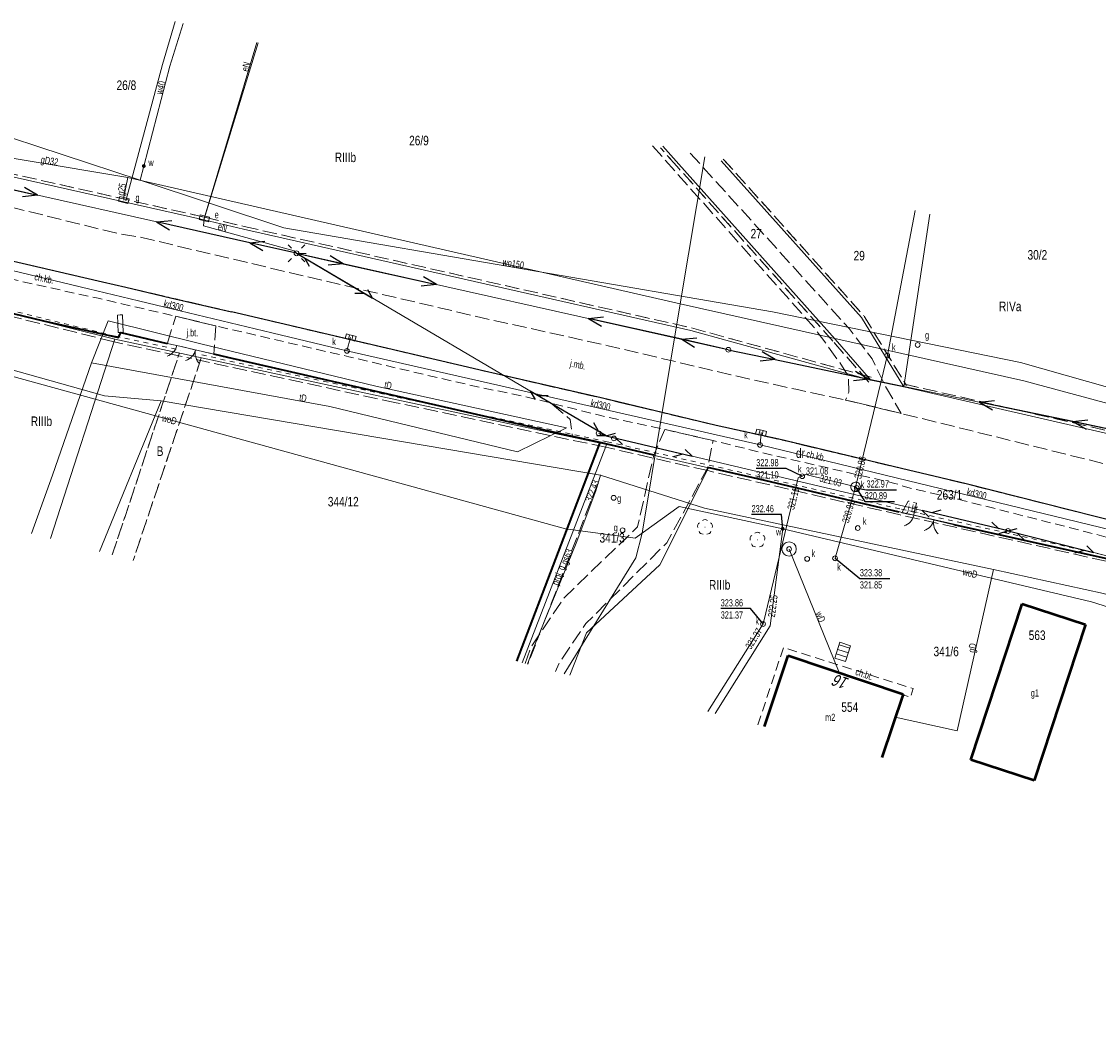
# Model space of a CAD drawing. Header units: metres. Extents: x 7428509 to 7430603, y 5527625 to 5529161.
# Tile 4 of 26: x 7428698 to 7428811, y 5529022 to 5529129. Entities that reach past the tile are written whole.
import ezdxf
from ezdxf.enums import TextEntityAlignment as Align

# ---------------------------------------------------------------- set-up
doc = ezdxf.new("R2010")
doc.units = ezdxf.units.M
for name, pattern in [('0.5_0.5', [1, 0.5, -0.5]), ('1.0_0.5', [1.5, 1, -0.5]), ('1.5_0.5', [2, 1.5, -0.5]), ('219-500', [0]), ('egkk-500', [2, 1.5, -0.5]), ('egug-500', [1, 0.5, -0.5]), ('otob_500', [0]), ('otof_500', [0]), ('suep_nn_500', [0]), ('supp_500', [1, 0.5, -0.5]), ('sutp_500', [0])]:
    doc.linetypes.add(name, pattern=pattern)
doc.layers.get('0').update_dxf_attribs({"color": 2, "lineweight": 5})
doc.styles.get("Standard").update_dxf_attribs({"font": 'Working1250', "width": 0.75})
doc.linetypes.add('902-500', pattern='A,3.75,0,[1,ksztalty.shx,S=0.5,R=0,X=0,Y=0],3.75', length=7.5)
doc.linetypes.add('otdn_500_short', pattern='A,2.5,0,[21,ksztalty.shx,S=0.5,R=0,X=-1,Y=0],0.5', length=3)

# ---------------------------------------------------------------- blocks, each defined once
blk = doc.blocks.new('US20')
at = {"color": 0, "linetype": 'Continuous', "lineweight": 13}
for p, q in [((-0.5, -0.25), (-0.5, 0.25)), ((-0.5, 0.25), (0.5, 0.25)), ((0.5, -0.25), (0.5, 0.25)), ((-0.5, -0.25), (0.5, -0.25))]:
    blk.add_line(p, q, dxfattribs=at)
blk = doc.blocks.new('US25')
at = {"linetype": 'Continuous', "lineweight": 0}
h = blk.add_hatch(color=0, dxfattribs=at)
edge = h.paths.add_edge_path()
edge.add_arc((0, 0), 0.2, 0, 360)
blk = doc.blocks.new('US18')
at = {"color": 0, "linetype": 'Continuous', "lineweight": 13}
for p, q in [((-0.5, -0.25), (-0.5, 0.25)), ((-0.5, 0.25), (0.5, 0.25)), ((0.5, -0.25), (0.5, 0.25)), ((-0.5, -0.25), (0.5, -0.25))]:
    blk.add_line(p, q, dxfattribs=at)
blk = doc.blocks.new('SM01')
at = {"color": 0, "linetype": 'Continuous', "lineweight": 13}
for p, q in [((-0.53, 0.531), (-0.883, 0.884)), ((0.531, 0.531), (0.884, 0.884)), ((-0.53, -0.53), (-0.883, -0.883)), ((0.531, -0.53), (0.884, -0.883))]:
    blk.add_line(p, q, dxfattribs=at)
blk.add_circle((0, 0), 0.25, dxfattribs=at)
blk = doc.blocks.new('US22')
at = {"color": 0, "linetype": 'Continuous', "lineweight": 13}
blk.add_circle((0, 0), 0.25, dxfattribs=at)
blk = doc.blocks.new('US05')
at = {"color": 0, "linetype": 'Continuous', "lineweight": 13}
for p, q in [((-0.525, -0.25), (-0.525, 0.25)), ((-0.525, 0.25), (-0.175, 0.25)), ((-0.175, -0.25), (-0.175, 0.25)), ((-0.175, 0.25), (0.175, 0.25)), ((0.175, -0.25), (0.175, 0.25)), ((0.175, 0.25), (0.525, 0.25)), ((0.525, -0.25), (0.525, 0.25)), ((-0.525, -0.25), (-0.175, -0.25)), ((-0.175, -0.25), (0.175, -0.25)), ((0.175, -0.25), (0.525, -0.25))]:
    blk.add_line(p, q, dxfattribs=at)
blk = doc.blocks.new('PW01')
at = {"linetype": 'Continuous', "lineweight": 13}
h = blk.add_hatch(color=0, dxfattribs=at)
edge = h.paths.add_edge_path()
edge.add_arc((0, 0), 0.045, 0, 360)
blk = doc.blocks.new('OP021')
at = {"linetype": 'Continuous', "lineweight": 13}
h = blk.add_hatch(color=0, dxfattribs=at)
edge = h.paths.add_edge_path()
edge.add_arc((0, 0), 0.05, 0, 360)
at = {"color": 0, "linetype": 'Continuous', "lineweight": 13}
for centre, start, end in [((-0.38, 0.124), 121.308, 202.548), ((0, 0.4), 49.272, 130.728), ((0.38, 0.124), 337.452, 58.692), ((-0.235, -0.324), 193.221, 274.871), ((0.235, -0.324), 265.129, 346.779)]:
    blk.add_arc(centre, 0.4, start, end, dxfattribs=at)
blk = doc.blocks.new('US15')
at = {"color": 0, "linetype": 'Continuous', "lineweight": 13}
blk.add_circle((0, 0), 0.25, dxfattribs=at)
blk = doc.blocks.new('US13')
at = {"color": 0, "linetype": 'Continuous', "lineweight": 13}
for radius in [0.75, 0.25]:
    blk.add_circle((0, 0), radius, dxfattribs=at)
blk = doc.blocks.new('SUEP1')
at = {"color": 0, "linetype": 'Continuous'}
for p, q in [((0, 0), (5, 0)), ((5, 0), (3.5, 0.5)), ((5, 0), (3.5, -0.5)), ((5, 0), (15, 0)), ((15, 0), (13.5, 0.5)), ((15, 0), (13.5, -0.5))]:
    blk.add_line(p, q, dxfattribs=at)
blk = doc.blocks.new('SM05')
at = {"color": 0, "linetype": 'Continuous', "lineweight": 13}
blk.add_circle((0, 0), 0.25, dxfattribs=at)
blk = doc.blocks.new('SUTP')
at = {"color": 0, "linetype": 'Continuous'}
for p, q in [((0, 0), (0.866, 0.5)), ((0, 0), (9.232, 0)), ((1.866, -0.5), (1, 0)), ((7.366, -0.5), (8.232, 0)), ((9.232, 0), (8.366, 0.5))]:
    blk.add_line(p, q, dxfattribs=at)
blk = doc.blocks.new('OK02')
at = {"color": 0, "linetype": 'Continuous', "lineweight": 0}
for centre, start, end in [((-1.5, 0), 0, 60), ((1.5, 0), 120, 180)]:
    blk.add_arc(centre, 1.5, start, end, dxfattribs=at)
blk = doc.blocks.new('OK04')
at = {"color": 0, "linetype": 'Continuous', "lineweight": 0}
blk.add_arc((1.5, 0.001), 1.5, 120, 180, dxfattribs=at)

msp = doc.modelspace()

# ---------------------------------------------------------------- linework, layer by layer
at = {"layer": '217-Granica konturu po granicy działki', "color": 3, "linetype": '1.5_0.5', "lineweight": 18}
for p, q in [((7428766.9262, 5529113.7002), (7428765.2252, 5529115.6062)), ((7428765.2252, 5529115.6062), (7428765.2252, 5529115.6062)), ((7428765.2252, 5529115.6062), (7428765.2252, 5529115.6062)), ((7428690.636, 5529114.4125), (7428717.486, 5529108.3525)), ((7428771.7825, 5529114.4454), (7428771.7825, 5529114.4454)), ((7428771.7825, 5529114.4454), (7428771.7825, 5529114.4454)), ((7428771.7825, 5529114.4454), (7428786.4935, 5529098.0404)), ((7428783.2662, 5529095.3705), (7428766.9262, 5529113.7005)), ((7428766.9262, 5529113.7005), (7428766.9262, 5529113.7005)), ((7428766.9262, 5529113.7005), (7428766.9262, 5529113.7005)), ((7428766.9262, 5529113.7002), (7428766.9262, 5529113.7002)), ((7428766.9262, 5529113.7002), (7428766.9262, 5529113.7002)), ((7428717.486, 5529108.3525), (7428717.486, 5529108.3525)), ((7428717.486, 5529108.3525), (7428717.486, 5529108.3525)), ((7428717.4881, 5529108.3522), (7428717.4881, 5529108.3522)), ((7428717.4881, 5529108.3522), (7428717.4881, 5529108.3522)), ((7428717.4881, 5529108.3522), (7428721.6481, 5529107.3822)), ((7428721.6463, 5529107.3825), (7428721.6463, 5529107.3825)), ((7428721.6463, 5529107.3825), (7428721.6463, 5529107.3825)), ((7428721.6463, 5529107.3825), (7428768.4563, 5529096.7625)), ((7428721.6481, 5529107.3822), (7428721.6481, 5529107.3822)), ((7428721.6481, 5529107.3822), (7428721.6481, 5529107.3822)), ((7428708.028, 5529095.2987), (7428691.018, 5529099.5087)), ((7428786.4935, 5529098.0404), (7428786.4935, 5529098.0404)), ((7428786.4935, 5529098.0404), (7428786.4935, 5529098.0404)), ((7428786.5262, 5529097.996), (7428786.5262, 5529097.996)), ((7428786.5262, 5529097.996), (7428786.5262, 5529097.996)), ((7428786.5262, 5529097.996), (7428790.9562, 5529090.726)), ((7428768.4563, 5529096.7625), (7428768.4563, 5529096.7625)), ((7428768.4563, 5529096.7625), (7428768.4563, 5529096.7625)), ((7428768.4695, 5529096.7592), (7428768.4695, 5529096.7592)), ((7428768.4695, 5529096.7592), (7428768.4695, 5529096.7592)), ((7428768.4695, 5529096.7592), (7428787.3295, 5529091.5692)), ((7428708.028, 5529095.2987), (7428708.028, 5529095.2987)), ((7428708.028, 5529095.2987), (7428708.028, 5529095.2987)), ((7428714.8067, 5529093.8366), (7428708.0367, 5529095.2966)), ((7428708.0367, 5529095.2966), (7428708.0367, 5529095.2966)), ((7428708.0367, 5529095.2966), (7428708.0367, 5529095.2966)), ((7428787.0244, 5529091.0823), (7428783.2644, 5529095.3723)), ((7428783.2644, 5529095.3723), (7428783.2644, 5529095.3723)), ((7428783.2644, 5529095.3723), (7428783.2644, 5529095.3723)), ((7428783.2662, 5529095.3705), (7428783.2662, 5529095.3705)), ((7428783.2662, 5529095.3705), (7428783.2662, 5529095.3705)), ((7428714.8067, 5529093.8366), (7428714.8067, 5529093.8366)), ((7428714.8067, 5529093.8366), (7428714.8067, 5529093.8366)), ((7428737.5467, 5529088.9169), (7428717.0967, 5529093.3369)), ((7428717.0967, 5529093.3369), (7428717.0967, 5529093.3369)), ((7428717.0967, 5529093.3369), (7428717.0967, 5529093.3369)), ((7428787.0244, 5529091.0823), (7428787.0244, 5529091.0823)), ((7428787.0244, 5529091.0823), (7428787.0244, 5529091.0823)), ((7428787.3295, 5529091.5692), (7428787.3295, 5529091.5692)), ((7428787.3295, 5529091.5692), (7428787.3295, 5529091.5692)), ((7428790.7669, 5529090.8625), (7428790.7669, 5529090.8625)), ((7428790.7669, 5529090.8625), (7428790.7669, 5529090.8625)), ((7428790.7669, 5529090.8625), (7428813.9969, 5529085.5425)), ((7428790.9562, 5529090.726), (7428790.9562, 5529090.726)), ((7428790.9562, 5529090.726), (7428790.9562, 5529090.726)), ((7428737.5467, 5529088.9169), (7428737.5467, 5529088.9169)), ((7428737.5467, 5529088.9169), (7428737.5467, 5529088.9169)), ((7428759.5076, 5529084.2566), (7428737.5476, 5529088.9166)), ((7428737.5476, 5529088.9166), (7428737.5476, 5529088.9166)), ((7428737.5476, 5529088.9166), (7428737.5476, 5529088.9166)), ((7428770.1728, 5529081.8075), (7428759.5028, 5529084.2575)), ((7428759.5028, 5529084.2575), (7428759.5028, 5529084.2575)), ((7428759.5028, 5529084.2575), (7428759.5028, 5529084.2575)), ((7428759.5076, 5529084.2566), (7428759.5076, 5529084.2566)), ((7428759.5076, 5529084.2566), (7428759.5076, 5529084.2566)), ((7428790.3028, 5529077.1775), (7428770.1728, 5529081.8075)), ((7428770.1728, 5529081.8075), (7428770.1728, 5529081.8075)), ((7428770.1728, 5529081.8075), (7428770.1728, 5529081.8075)), ((7428770.1728, 5529081.8075), (7428770.1728, 5529081.8075)), ((7428770.1728, 5529081.8075), (7428770.1728, 5529081.8075)), ((7428790.3028, 5529077.1775), (7428790.3028, 5529077.1775)), ((7428790.3028, 5529077.1775), (7428790.3028, 5529077.1775)), ((7428827.464, 5529068.8072), (7428790.304, 5529077.1772)), ((7428790.304, 5529077.1772), (7428790.304, 5529077.1772)), ((7428790.304, 5529077.1772), (7428790.304, 5529077.1772))]:
    msp.add_line(p, q, dxfattribs=at)
at = {"layer": '217-kontur klasyfikacyjny', "color": 92, "linetype": 'egkk-500', "lineweight": 18, "flags": 128}
for points in [[(7428707.839, 5529072.992), (7428714.87, 5529094.13)], [(7428717.16, 5529093.63), (7428710.028, 5529072.415)]]:
    msp.add_lwpolyline(points, dxfattribs=at)
at = {"layer": '218-Granica użytku po granicy działki', "color": 3, "linetype": '0.5_0.5', "lineweight": 18}
for p, q in [((7428766.9262, 5529113.7002), (7428765.2252, 5529115.6062)), ((7428765.2252, 5529115.6062), (7428765.2252, 5529115.6062)), ((7428765.2252, 5529115.6062), (7428765.2252, 5529115.6062)), ((7428690.636, 5529114.4125), (7428717.486, 5529108.3525)), ((7428771.7825, 5529114.4454), (7428771.7825, 5529114.4454)), ((7428771.7825, 5529114.4454), (7428771.7825, 5529114.4454)), ((7428771.7825, 5529114.4454), (7428786.4935, 5529098.0404)), ((7428783.2662, 5529095.3705), (7428766.9262, 5529113.7005)), ((7428766.9262, 5529113.7005), (7428766.9262, 5529113.7005)), ((7428766.9262, 5529113.7005), (7428766.9262, 5529113.7005)), ((7428766.9262, 5529113.7002), (7428766.9262, 5529113.7002)), ((7428766.9262, 5529113.7002), (7428766.9262, 5529113.7002)), ((7428717.486, 5529108.3525), (7428717.486, 5529108.3525)), ((7428717.486, 5529108.3525), (7428717.486, 5529108.3525)), ((7428717.4881, 5529108.3522), (7428717.4881, 5529108.3522)), ((7428717.4881, 5529108.3522), (7428717.4881, 5529108.3522)), ((7428717.4881, 5529108.3522), (7428721.6481, 5529107.3822)), ((7428721.6463, 5529107.3825), (7428721.6463, 5529107.3825)), ((7428721.6463, 5529107.3825), (7428721.6463, 5529107.3825)), ((7428721.6463, 5529107.3825), (7428768.4563, 5529096.7625)), ((7428721.6481, 5529107.3822), (7428721.6481, 5529107.3822)), ((7428721.6481, 5529107.3822), (7428721.6481, 5529107.3822)), ((7428691.162, 5529100.0913), (7428708.172, 5529095.8813)), ((7428786.4935, 5529098.0404), (7428786.4935, 5529098.0404)), ((7428786.4935, 5529098.0404), (7428786.4935, 5529098.0404)), ((7428786.5262, 5529097.996), (7428786.5262, 5529097.996)), ((7428786.5262, 5529097.996), (7428786.5262, 5529097.996)), ((7428786.5262, 5529097.996), (7428790.9562, 5529090.726)), ((7428768.4563, 5529096.7625), (7428768.4563, 5529096.7625)), ((7428768.4563, 5529096.7625), (7428768.4563, 5529096.7625)), ((7428768.4695, 5529096.7592), (7428768.4695, 5529096.7592)), ((7428768.4695, 5529096.7592), (7428768.4695, 5529096.7592)), ((7428768.4695, 5529096.7592), (7428787.3295, 5529091.5692)), ((7428708.1633, 5529095.8834), (7428708.1633, 5529095.8834)), ((7428708.1633, 5529095.8834), (7428708.1633, 5529095.8834)), ((7428708.1633, 5529095.8834), (7428714.9333, 5529094.4234)), ((7428708.172, 5529095.8813), (7428708.172, 5529095.8813)), ((7428708.172, 5529095.8813), (7428708.172, 5529095.8813)), ((7428787.0244, 5529091.0823), (7428783.2644, 5529095.3723)), ((7428783.2644, 5529095.3723), (7428783.2644, 5529095.3723)), ((7428783.2644, 5529095.3723), (7428783.2644, 5529095.3723)), ((7428783.2662, 5529095.3705), (7428783.2662, 5529095.3705)), ((7428783.2662, 5529095.3705), (7428783.2662, 5529095.3705)), ((7428714.9333, 5529094.4234), (7428714.9333, 5529094.4234)), ((7428714.9333, 5529094.4234), (7428714.9333, 5529094.4234)), ((7428717.0961, 5529093.3369), (7428714.8061, 5529093.8369)), ((7428714.8061, 5529093.8369), (7428714.8061, 5529093.8369)), ((7428714.8061, 5529093.8369), (7428714.8061, 5529093.8369)), ((7428717.0961, 5529093.3369), (7428717.0961, 5529093.3369)), ((7428717.0961, 5529093.3369), (7428717.0961, 5529093.3369)), ((7428717.2233, 5529093.9231), (7428717.2233, 5529093.9231)), ((7428717.2233, 5529093.9231), (7428717.2233, 5529093.9231)), ((7428717.2233, 5529093.9231), (7428737.6733, 5529089.5031)), ((7428787.0244, 5529091.0823), (7428787.0244, 5529091.0823)), ((7428787.0244, 5529091.0823), (7428787.0244, 5529091.0823)), ((7428787.3295, 5529091.5692), (7428787.3295, 5529091.5692)), ((7428787.3295, 5529091.5692), (7428787.3295, 5529091.5692)), ((7428790.7669, 5529090.8625), (7428790.7669, 5529090.8625)), ((7428790.7669, 5529090.8625), (7428790.7669, 5529090.8625)), ((7428790.7669, 5529090.8625), (7428813.9969, 5529085.5425)), ((7428790.9562, 5529090.726), (7428790.9562, 5529090.726)), ((7428790.9562, 5529090.726), (7428790.9562, 5529090.726)), ((7428737.6724, 5529089.5034), (7428737.6724, 5529089.5034)), ((7428737.6724, 5529089.5034), (7428737.6724, 5529089.5034)), ((7428737.6724, 5529089.5034), (7428759.6324, 5529084.8434)), ((7428737.6733, 5529089.5031), (7428737.6733, 5529089.5031)), ((7428737.6733, 5529089.5031), (7428737.6733, 5529089.5031)), ((7428759.6324, 5529084.8434), (7428759.6324, 5529084.8434)), ((7428759.6324, 5529084.8434), (7428759.6324, 5529084.8434)), ((7428759.6372, 5529084.8425), (7428759.6372, 5529084.8425)), ((7428759.6372, 5529084.8425), (7428759.6372, 5529084.8425)), ((7428759.6372, 5529084.8425), (7428770.3072, 5529082.3925)), ((7428770.3072, 5529082.3925), (7428770.3072, 5529082.3925)), ((7428770.3072, 5529082.3925), (7428770.3072, 5529082.3925)), ((7428770.3072, 5529082.3925), (7428770.3072, 5529082.3925)), ((7428770.3072, 5529082.3925), (7428770.3072, 5529082.3925)), ((7428770.3072, 5529082.3925), (7428790.4372, 5529077.7625)), ((7428790.436, 5529077.7628), (7428790.436, 5529077.7628)), ((7428790.436, 5529077.7628), (7428790.436, 5529077.7628)), ((7428790.436, 5529077.7628), (7428827.596, 5529069.3928)), ((7428790.4372, 5529077.7625), (7428790.4372, 5529077.7625)), ((7428790.4372, 5529077.7625), (7428790.4372, 5529077.7625))]:
    msp.add_line(p, q, dxfattribs=at)
at = {"layer": '218-kontur użytku gruntowego', "color": 3, "linetype": 'egug-500', "lineweight": 18, "flags": 128}
for points in [[(7428714.87, 5529094.13), (7428707.839, 5529072.992)], [(7428710.028, 5529072.415), (7428717.16, 5529093.63)]]:
    msp.add_lwpolyline(points, dxfattribs=at)
at = {"layer": '219-działka ewidencyjna', "color": 7, "linetype": '219-500', "lineweight": 18, "flags": 128}
for points in [[(7428717.42, 5529108.06), (7428723.118, 5529126.622)], [(7428767.15, 5529113.9), (7428765.449, 5529115.806)], [(7428690.57, 5529114.12), (7428717.42, 5529108.06)], [(7428783.49, 5529095.57), (7428767.15, 5529113.9)], [(7428771.559, 5529114.245), (7428786.27, 5529097.84)], [(7428717.42, 5529108.06), (7428721.58, 5529107.09)], [(7428793.396, 5529108.666), (7428790.7, 5529090.57)], [(7428721.58, 5529107.09), (7428768.39, 5529096.47)], [(7428708.1, 5529095.59), (7428679.25, 5529102.73)], [(7428786.27, 5529097.84), (7428790.7, 5529090.57)], [(7428787.25, 5529091.28), (7428768.39, 5529096.47)], [(7428708.1, 5529095.59), (7428701.38, 5529074.693)], [(7428737.61, 5529089.21), (7428708.1, 5529095.59)], [(7428787.25, 5529091.28), (7428783.49, 5529095.57)], [(7428787.25, 5529091.28), (7428790.7, 5529090.57)], [(7428813.93, 5529085.25), (7428790.7, 5529090.57)], [(7428737.61, 5529089.21), (7428759.57, 5529084.55)], [(7428750.756, 5529061.69), (7428759.51, 5529084.34)], [(7428759.51, 5529084.34), (7428759.57, 5529084.55)], [(7428759.57, 5529084.55), (7428770.24, 5529082.1)], [(7428765.14, 5529071.96), (7428770.24, 5529082.1)], [(7428770.24, 5529082.1), (7428790.37, 5529077.47)], [(7428790.37, 5529077.47), (7428827.53, 5529069.1)], [(7428757.48, 5529064.84), (7428765.14, 5529071.96)], [(7428755.727, 5529060.38), (7428757.48, 5529064.84)]]:
    msp.add_lwpolyline(points, dxfattribs=at)
at = {"layer": '312-budynek ewidencyjny', "color": 7, "linetype": 'CONTINUOUS', "lineweight": 50, "flags": 128}
for points in [[(7428797.71, 5529051.53), (7428803.06, 5529067.85)], [(7428803.06, 5529067.85), (7428809.69, 5529065.68)], [(7428809.69, 5529065.68), (7428804.34, 5529049.36)], [(7428776.09, 5529055.018), (7428778.59, 5529062.45)], [(7428778.59, 5529062.45), (7428790.61, 5529058.41)], [(7428790.61, 5529058.41), (7428788.376, 5529051.782)], [(7428804.34, 5529049.36), (7428797.71, 5529051.53)]]:
    msp.add_lwpolyline(points, dxfattribs=at)
at = {"layer": 'brama', "color": 7, "linetype": 'otob_500', "lineweight": 18, "flags": 128}
for points in [[(7428718.48, 5529094.01), (7428714.6, 5529094.9)], [(7428795.96, 5529076.14), (7428791.73, 5529077.13)]]:
    msp.add_lwpolyline(points, dxfattribs=at)
at = {"layer": 'chodnik', "color": 7, "linetype": '1.0_0.5', "lineweight": 18, "flags": 128}
msp.add_lwpolyline([(7428832.17, 5529069.5), (7428830.59, 5529069.94), (7428821.11, 5529072.45), (7428819.13, 5529072.96), (7428809.27, 5529075.53), (7428796.88, 5529078.69), (7428790.85, 5529080.1), (7428789.76, 5529080.48), (7428777.11, 5529083.39), (7428770.73, 5529084.95), (7428765.67, 5529086.13), (7428759.61, 5529087.42), (7428750.68, 5529089.65), (7428746.52, 5529090.49), (7428743.67, 5529091.13), (7428732.59, 5529093.74), (7428718.67, 5529096.97), (7428714.48, 5529097.98), (7428708.85, 5529099.28), (7428706.37, 5529099.86), (7428705.54, 5529100.03), (7428693.8, 5529102.64), (7428691.7, 5529103.28), (7428691.41, 5529103.36), (7428693.42, 5529104.68), (7428713.95, 5529099.92), (7428720.32, 5529098.44), (7428746.8, 5529092.23), (7428759, 5529089.42), (7428771.06, 5529086.54), (7428777.6, 5529085.09), (7428791.19, 5529081.86), (7428797.22, 5529080.42), (7428821.73, 5529074.23), (7428832.02, 5529071.41)], close=True, dxfattribs=at)
msp.add_lwpolyline([(7428775.41, 5529055.197), (7428778.1, 5529063.29), (7428791.68, 5529058.98), (7428791.4, 5529058.06), (7428790.59, 5529058.34), (7428790.61, 5529058.41), (7428778.59, 5529062.45), (7428776.09, 5529055.018)], dxfattribs=at)
at = {"layer": 'furtka', "color": 7, "linetype": 'otof_500', "lineweight": 18, "flags": 128}
for points in [[(7428714.6, 5529094.9), (7428713.6, 5529095.14)], [(7428791.73, 5529077.13), (7428790.48, 5529077.4)]]:
    msp.add_lwpolyline(points, dxfattribs=at)
at = {"layer": 'jezdnia', "color": 7, "linetype": '1.5_0.5', "lineweight": 18, "flags": 128}
for points in [[(7429015.63, 5529029.45), (7429001, 5529026.47), (7428985.13, 5529029.83), (7428979.26, 5529031.13), (7428975.85, 5529032.01), (7428968.13, 5529033.91), (7428954.64, 5529037.37), (7428950.03, 5529038.62), (7428944.36, 5529040.12), (7428942.32, 5529040.67), (7428936.66, 5529042.21), (7428921.9, 5529046.09), (7428921.02, 5529046.33), (7428916.2, 5529047.65), (7428914.63, 5529048.13), (7428898.27, 5529052.69), (7428875.47, 5529059.17), (7428867.72, 5529061.37), (7428860.33, 5529063.43), (7428851.8, 5529065.86), (7428847.4, 5529067.1), (7428837.78, 5529069.77), (7428832.02, 5529071.41), (7428821.73, 5529074.23), (7428797.22, 5529080.42), (7428791.19, 5529081.86), (7428777.6, 5529085.09), (7428771.06, 5529086.54), (7428759, 5529089.42), (7428746.8, 5529092.23), (7428720.32, 5529098.44), (7428713.95, 5529099.92), (7428693.42, 5529104.68), (7428675.82, 5529108.68), (7428669.97, 5529110), (7428668.39, 5529110.33), (7428661.26, 5529111.82), (7428648.49, 5529114.43), (7428641.28, 5529115.77), (7428638.83, 5529116.19), (7428631.82, 5529117.34), (7428631.02, 5529117.52), (7428622.56, 5529118.69), (7428610.18, 5529120.34), (7428602.82, 5529121.31), (7428595.06, 5529122.29), (7428593.52, 5529122.49), (7428594.44, 5529128.03), (7428600.44, 5529127.28), (7428602.74, 5529126.94), (7428604.35, 5529126.69), (7428609.72, 5529125.92), (7428623.38, 5529124.18), (7428632.81, 5529122.78), (7428642.31, 5529121.18), (7428649.09, 5529119.81), (7428662.01, 5529117.4), (7428671.4, 5529115.31), (7428673.03, 5529114.97), (7428675.99, 5529114.33), (7428681.79, 5529113), (7428687.81, 5529111.65), (7428692.28, 5529110.63), (7428708.59, 5529106.6), (7428710.92, 5529106.22), (7428733.77, 5529100.81), (7428747.51, 5529097.6), (7428759.76, 5529094.89), (7428772.57, 5529091.85), (7428779.38, 5529090.33), (7428784.59, 5529089.2), (7428790.41, 5529087.8), (7428797.7, 5529086), (7428815.49, 5529081.58), (7428820.49, 5529080.14), (7428821.43, 5529079.81), (7428821.75, 5529079.94), (7428835.09, 5529076.32), (7428840.65, 5529074.81), (7428848.45, 5529072.58), (7428849.67, 5529072.26), (7428854.01, 5529071.08), (7428858.27, 5529069.82), (7428861.94, 5529068.73), (7428869.5, 5529066.58), (7428881.5, 5529063.23), (7428893.64, 5529059.8), (7428899.4, 5529058.13), (7428905.64, 5529056.41), (7428913.55, 5529054.17), (7428922.32, 5529051.87), (7428925.06, 5529051.09), (7428926.35, 5529050.74), (7428936.07, 5529048.03), (7428941.47, 5529046.47), (7428945.91, 5529045.28), (7428956.38, 5529042.62), (7428964.97, 5529040.42), (7428969.89, 5529039.16), (7428977.32, 5529037.55), (7428984.24, 5529035.82), (7429002.22, 5529031.88), (7429011.21, 5529030.26)], [(7428718.67, 5529096.97), (7428718.48, 5529094.01), (7428714.6, 5529094.9), (7428713.6, 5529095.14), (7428714.48, 5529097.98)], [(7428790.48, 5529077.4), (7428791.13, 5529078.63), (7428792, 5529078.4), (7428791.73, 5529077.13)]]:
    msp.add_lwpolyline(points, close=True, dxfattribs=at)
for points in [[(7428768.321, 5529115.072), (7428784.96, 5529096.69), (7428787.37, 5529093.51), (7428788.86, 5529090.45), (7428790.41, 5529087.8), (7428784.59, 5529089.2), (7428784.93, 5529090.03), (7428784.9, 5529091.68), (7428783.88, 5529093.27), (7428781.36, 5529096.74), (7428764.09, 5529116.153)], [(7428714.48, 5529097.98), (7428718.67, 5529096.97)], [(7428753.87, 5529088.76), (7428755.75, 5529087.18), (7428756.01, 5529085.38)], [(7428751.063, 5529061.609), (7428751.66, 5529063.32), (7428755.13, 5529068.49), (7428762.82, 5529075.92), (7428764.51, 5529083.42), (7428765.67, 5529086.13)], [(7428765.67, 5529086.13), (7428770.73, 5529084.95), (7428770.17, 5529082.13), (7428765.89, 5529074.26), (7428757.4, 5529065.79), (7428754.57, 5529061.59), (7428754.245, 5529060.771)]]:
    msp.add_lwpolyline(points, dxfattribs=at)
at = {"layer": 'komora podziemna', "color": 34, "linetype": 'CONTINUOUS', "lineweight": 18, "flags": 128}
msp.add_lwpolyline([(7428785.24, 5529079.81), (7428785.19, 5529079.9), (7428785.15, 5529080), (7428785.14, 5529080.1), (7428785.15, 5529080.21), (7428785.18, 5529080.31), (7428785.23, 5529080.4), (7428785.3, 5529080.48), (7428785.39, 5529080.54), (7428785.48, 5529080.58), (7428785.58, 5529080.61), (7428785.69, 5529080.61), (7428785.79, 5529080.59), (7428785.88, 5529080.55), (7428785.97, 5529080.49), (7428786.04, 5529080.41), (7428786.09, 5529080.32), (7428786.13, 5529080.22), (7428786.14, 5529080.12), (7428786.13, 5529080.01), (7428786.1, 5529079.91), (7428786.05, 5529079.82), (7428785.98, 5529079.74), (7428785.89, 5529079.68), (7428785.8, 5529079.64), (7428785.7, 5529079.61), (7428785.59, 5529079.61), (7428785.49, 5529079.63), (7428785.4, 5529079.67), (7428785.31, 5529079.73)], close=True, dxfattribs=at)
at = {"layer": 'krawężnik', "color": 7, "linetype": 'CONTINUOUS', "lineweight": 25, "flags": 128}
for points in [[(7428631.82, 5529117.34), (7428638.83, 5529116.19), (7428641.28, 5529115.77), (7428648.49, 5529114.43), (7428661.26, 5529111.82), (7428668.39, 5529110.33), (7428669.97, 5529110), (7428675.82, 5529108.68), (7428693.42, 5529104.68), (7428706.83, 5529101.58), (7428709.25, 5529101.01), (7428713.95, 5529099.92), (7428720.32, 5529098.44)], [(7428791.19, 5529081.86), (7428777.6, 5529085.09), (7428771.06, 5529086.54), (7428759, 5529089.42), (7428746.8, 5529092.23), (7428720.32, 5529098.44)], [(7428832.02, 5529071.41), (7428821.73, 5529074.23), (7428797.22, 5529080.42), (7428791.19, 5529081.86)]]:
    msp.add_lwpolyline(points, dxfattribs=at)
at = {"layer": 'ogrodzenie trwałe', "color": 7, "linetype": '902-500', "lineweight": 35, "flags": 128}
for points in [[(7428691.23, 5529099.76), (7428700.65, 5529097.5), (7428708.49, 5529095.75), (7428708.72, 5529096.27), (7428713.6, 5529095.14)], [(7428764.51, 5529083.42), (7428758.92, 5529084.75), (7428756.01, 5529085.38), (7428719.94, 5529093.66), (7428718.48, 5529094.01)], [(7428750.172, 5529061.843), (7428758.92, 5529084.75)], [(7428790.19, 5529077.47), (7428776.13, 5529080.77), (7428770.17, 5529082.13)], [(7428818.134, 5529043.743), (7428824.45, 5529060.67), (7428827.38, 5529068.85), (7428824.41, 5529069.66), (7428818.7, 5529071.06), (7428795.96, 5529076.14)]]:
    msp.add_lwpolyline(points, dxfattribs=at)
at = {"layer": 'przewód elektroenergetyczny niskiego napięcia', "color": 1, "linetype": 'suep_nn_500', "lineweight": 18, "flags": 128}
for points in [[(7428727.12, 5529104.57), (7428685.38, 5529113.94)], [(7428772.32, 5529094.47), (7428727.12, 5529104.57)], [(7428813.29, 5529085.92), (7428772.32, 5529094.47)]]:
    msp.add_lwpolyline(points, dxfattribs=at)
at = {"layer": 'przewód elektroenergetyczny podziemny', "color": 1, "linetype": 'CONTINUOUS', "lineweight": 18, "flags": 128}
for points in [[(7428722.972, 5529126.659), (7428717.46, 5529108.23)], [(7428717.46, 5529108.23), (7428717.4, 5529107.44), (7428726.87, 5529104.83), (7428727.12, 5529104.57)]]:
    msp.add_lwpolyline(points, dxfattribs=at)
at = {"layer": 'przewód gazowy', "color": 52, "linetype": 'CONTINUOUS', "lineweight": 18, "flags": 128}
for points in [[(7428714.428, 5529128.842), (7428713.09, 5529124.34), (7428709.25, 5529110.08)], [(7428663.1, 5529123.38), (7428680.82, 5529117.72), (7428687.95, 5529116.1), (7428709.45, 5529112.5), (7428767.28, 5529099.27), (7428803.26, 5529091.2), (7428856.79, 5529076.75)], [(7428755.152, 5529060.532), (7428762.63, 5529072.68), (7428763.31, 5529075.25), (7428767.28, 5529099.27), (7428769.856, 5529114.68)], [(7428709.45, 5529112.5), (7428709.04, 5529110.5), (7428709.05, 5529110.14)], [(7428856.82, 5529050.41), (7428851.94, 5529054), (7428839.68, 5529059.32), (7428823.08, 5529065.52), (7428811.59, 5529068.96), (7428800.09, 5529071.47), (7428769.83, 5529077.88), (7428758.94, 5529081.35), (7428712.94, 5529089.13), (7428707.02, 5529089.65), (7428685.79, 5529095.61), (7428676.7, 5529097.87), (7428657.84, 5529101.45)], [(7428712.94, 5529089.13), (7428706.51, 5529073.342)], [(7428751.285, 5529061.55), (7428751.74, 5529062.8), (7428756.39, 5529074.21), (7428758.46, 5529079.71), (7428758.94, 5529081.35)], [(7428800.09, 5529071.47), (7428796.28, 5529054.55), (7428789.79, 5529055.98)]]:
    msp.add_lwpolyline(points, dxfattribs=at)
at = {"layer": 'przewód gazowy - ob. projektowany', "color": 52, "linetype": '1.5_0.5', "lineweight": 18, "flags": 128}
msp.add_lwpolyline([(7428758.61, 5529080.37), (7428751.332, 5529061.538)], dxfattribs=at)
at = {"layer": 'przewód kanalizacyjny', "color": 34, "linetype": 'CONTINUOUS', "lineweight": 18, "flags": 128}
for points in [[(7428617.93, 5529118.39), (7428657.29, 5529111.62), (7428696.62, 5529102.95), (7428732.4, 5529094.35), (7428775.64, 5529084.5), (7428818.37, 5529074.13), (7428846.73, 5529066.34), (7428891.82, 5529053.31), (7428933.55, 5529041.82), (7428977.84, 5529030.47), (7428999.53, 5529025.82), (7429019.83, 5529022.03)], [(7428791.884, 5529109.052), (7428789.01, 5529094.08), (7428785.76, 5529080.64), (7428785.64, 5529080.11), (7428785.48, 5529079.58), (7428783.49, 5529072.63)], [(7428732.4, 5529094.35), (7428732.79, 5529095.75)], [(7428775.64, 5529084.5), (7428775.75, 5529085.8)], [(7428785.64, 5529080.11), (7428785.12, 5529080.24), (7428780.44, 5529081.4), (7428780.06, 5529081.22), (7428779.64, 5529081.05), (7428776.02, 5529066.05), (7428775.95, 5529065.75), (7428775.78, 5529065.48), (7428770.164, 5529056.578)]]:
    msp.add_lwpolyline(points, dxfattribs=at)
at = {"layer": 'przewód telekomunikacyjny napowietrzny', "color": 30, "linetype": 'sutp_500', "lineweight": 18, "flags": 128}
for points in [[(7428759.55, 5529085.46), (7428727.12, 5529104.57)], [(7428727.12, 5529104.57), (7428759.55, 5529085.46)], [(7428801.6, 5529075.49), (7428759.55, 5529085.46)], [(7428844.59, 5529064.6), (7428801.6, 5529075.49)]]:
    msp.add_lwpolyline(points, dxfattribs=at)
at = {"layer": 'przewód telekomunikacyjny podziemny', "color": 30, "linetype": 'CONTINUOUS', "lineweight": 18, "flags": 128}
for points in [[(7428755.38, 5529086.29), (7428735.41, 5529090.66), (7428717.12, 5529095.1), (7428707.4, 5529097.5), (7428705.67, 5529093.1)], [(7428705.67, 5529093.1), (7428701.58, 5529081.32), (7428699.384, 5529075.219)], [(7428755.38, 5529086.29), (7428750.24, 5529083.78), (7428730.62, 5529088.53), (7428705.67, 5529093.1)]]:
    msp.add_lwpolyline(points, dxfattribs=at)
at = {"layer": 'przewód wodociągowy', "color": 5, "linetype": 'CONTINUOUS', "lineweight": 18, "flags": 128}
for points in [[(7428715.254, 5529128.631), (7428713.88, 5529124.16)], [(7428713.88, 5529124.16), (7428711.14, 5529113.71), (7428710.75, 5529112.22)], [(7428880.14, 5529073.39), (7428841.06, 5529083.64), (7428837.37, 5529084.6), (7428821.6, 5529087.83), (7428802.91, 5529093.15), (7428776.96, 5529098.43), (7428725.81, 5529107.25), (7428710.75, 5529112.22), (7428694.61, 5529117.54), (7428688.27, 5529112.98), (7428687.85, 5529112.79)], [(7428837.535, 5529038.349), (7428842.13, 5529051.25), (7428842.61, 5529055.82), (7428836.34, 5529059.88), (7428833.38, 5529060.8), (7428825.75, 5529063.22), (7428810.34, 5529068.07), (7428778.01, 5529075.72), (7428767.16, 5529078.06), (7428762.56, 5529074.73), (7428755.27, 5529075.72), (7428695.13, 5529092.31), (7428684.9, 5529095.94), (7428683.96, 5529096.04), (7428675.98, 5529097.91), (7428648.97, 5529101.94), (7428642.742, 5529088.828)], [(7428778.01, 5529075.72), (7428776.7, 5529065.56), (7428770.927, 5529056.377)], [(7428783.93, 5529060.66), (7428778.68, 5529073.6)]]:
    msp.add_lwpolyline(points, dxfattribs=at)
at = {"layer": 'rzędna-Atr2', "color": 7, "flags": 128}
for points in [[(7428780.06, 5529081.22), (7428778.36, 5529082.04), (7428775.246, 5529082.04)], [(7428785.64, 5529080.11), (7428786.6, 5529078.58), (7428789.709, 5529078.58)], [(7428785.76, 5529079.99), (7428786.79, 5529079.81), (7428789.91, 5529079.81)], [(7428778.01, 5529075.72), (7428777.9, 5529077.22), (7428774.754, 5529077.22)], [(7428783.49, 5529072.63), (7428786.09, 5529070.51), (7428789.236, 5529070.51)], [(7428775.95, 5529065.75), (7428774.64, 5529067.36), (7428771.526, 5529067.36)]]:
    msp.add_lwpolyline(points, dxfattribs=at)
at = {"layer": 'schody w ciągu komunikacyjnym', "color": 7, "linetype": 'CONTINUOUS', "lineweight": 18, "flags": 128}
msp.add_lwpolyline([(7428784.6, 5529061.83), (7428783.48, 5529062.18), (7428784, 5529063.83), (7428785.11, 5529063.46)], close=True, dxfattribs=at)
for points in [[(7428783.618, 5529062.617), (7428784.737, 5529062.267)], [(7428783.768, 5529063.094), (7428784.886, 5529062.744)], [(7428783.918, 5529063.571), (7428785.035, 5529063.221)]]:
    msp.add_lwpolyline(points, dxfattribs=at)
at = {"layer": 'słup przewodów napowietrznych', "color": 7, "linetype": 'supp_500', "lineweight": 18, "flags": 128}
msp.add_lwpolyline([(7428758.74, 5529085.73), (7428760.35, 5529085.18)], dxfattribs=at)
at = {"layer": 'ściana oporowa (linia)', "color": 0, "linetype": 'otdn_500_short', "lineweight": 18}
for p, q in [((7428708.40025, 5529098.1005), (7428708.65, 5529098.11)), ((7428708.40025, 5529098.1005), (7428708.47025, 5529096.2605)), ((7428708.47025, 5529096.2605), (7428708.72, 5529096.27))]:
    msp.add_line(p, q, dxfattribs=at)
at = {"layer": 'ściana oporowa (linia)', "color": 0, "lineweight": 18}
for p, q in [((7428708.89975, 5529098.1195), (7428708.65, 5529098.11)), ((7428708.89975, 5529098.1195), (7428708.96975, 5529096.2795)), ((7428708.96975, 5529096.2795), (7428708.72, 5529096.27))]:
    msp.add_line(p, q, dxfattribs=at)

# ---------------------------------------------------------------- block references
at = {"layer": 'brama', "color": 7, "linetype": 'CONTINUOUS', "lineweight": 18}
for p, rotation in [((7428716.54, 5529094.455), 167.081), ((7428793.845, 5529076.635), 166.827)]:
    msp.add_blockref('OK02', p, dxfattribs=dict(at, rotation=rotation))
at = {"layer": 'drzewo liściaste', "color": 94, "linetype": 'CONTINUOUS', "lineweight": 18}
for p in [(7428769.88, 5529075.89), (7428775.37, 5529074.56)]:
    msp.add_blockref('OP021', p, dxfattribs=at)
at = {"layer": 'furtka', "color": 7, "linetype": 'CONTINUOUS', "lineweight": 18}
for p, rotation in [((7428714.6, 5529094.9), 166.504), ((7428791.73, 5529077.13), 167.811)]:
    msp.add_blockref('OK04', p, dxfattribs=dict(at, rotation=rotation))
at = {"layer": 'kratka ściekowa', "color": 34, "linetype": 'CONTINUOUS', "lineweight": 18}
for p, rotation in [((7428732.79, 5529095.75), 345.319), ((7428775.75, 5529085.8), 346.551)]:
    msp.add_blockref('US05', p, dxfattribs=dict(at, rotation=rotation))
at = {"layer": 'latarnia', "color": 7, "linetype": 'CONTINUOUS', "lineweight": 18}
msp.add_blockref('SM01', (7428727.12, 5529104.57), dxfattribs=at)
at = {"layer": 'przewód elektroenergetyczny niskiego napięcia', "color": 1, "linetype": 'CONTINUOUS', "lineweight": 18}
for p, rotation in [((7428685.38, 5529113.94), 347.348), ((7428727.12, 5529104.57), 167.348), ((7428727.12, 5529104.57), 347.404), ((7428772.32, 5529094.47), 167.404), ((7428772.32, 5529094.47), 348.212), ((7428813.29, 5529085.92), 168.212)]:
    msp.add_blockref('SUEP1', p, dxfattribs=dict(at, rotation=rotation))
at = {"layer": 'przewód telekomunikacyjny napowietrzny', "color": 30, "linetype": 'CONTINUOUS', "lineweight": 18}
for p, rotation in [((7428727.12, 5529104.57), 329.49), ((7428759.55, 5529085.46), 149.49), ((7428759.55, 5529085.46), 346.662), ((7428801.6, 5529075.49), 166.662), ((7428801.6, 5529075.49), 345.785)]:
    msp.add_blockref('SUTP', p, dxfattribs=dict(at, rotation=rotation))
at = {"layer": 'rzędna', "color": 52, "linetype": 'CONTINUOUS', "lineweight": 18}
msp.add_blockref('PW01', (7428758.94, 5529081.35), dxfattribs=at)
at = {"layer": 'rzędna', "color": 34, "linetype": 'CONTINUOUS', "lineweight": 18}
for p in [(7428779.64, 5529081.05), (7428780.06, 5529081.22), (7428780.44, 5529081.4), (7428785.76, 5529080.64), (7428785.12, 5529080.24), (7428785.48, 5529079.58), (7428785.64, 5529080.11), (7428785.76, 5529079.99), (7428776.02, 5529066.05), (7428775.78, 5529065.48), (7428775.95, 5529065.75)]:
    msp.add_blockref('PW01', p, dxfattribs=at)
at = {"layer": 'rzędna', "color": 5, "linetype": 'CONTINUOUS', "lineweight": 18}
for p in [(7428778.01, 5529075.72), (7428776.7, 5529065.56)]:
    msp.add_blockref('PW01', p, dxfattribs=at)
at = {"layer": 'rzędna', "color": 34, "linetype": 'CONTINUOUS', "lineweight": 18, "rotation": 75.304}
msp.add_blockref('PW01', (7428783.49, 5529072.63), dxfattribs=at)
at = {"layer": 'studnia kanalizacyjna', "color": 34, "linetype": 'CONTINUOUS', "lineweight": 18}
for p in [(7428780.06, 5529081.22), (7428775.95, 5529065.75)]:
    msp.add_blockref('US15', p, dxfattribs=at)
at = {"layer": 'studnia kanalizacyjna', "color": 34, "linetype": 'CONTINUOUS', "lineweight": 18, "rotation": 75.304}
msp.add_blockref('US15', (7428783.49, 5529072.63), dxfattribs=at)
at = {"layer": 'studnia zwykła', "color": 5, "linetype": 'CONTINUOUS', "lineweight": 18, "rotation": 180}
msp.add_blockref('US13', (7428778.68, 5529073.6), dxfattribs=at)
at = {"layer": 'szafa elektroenergetyczna lub kontener', "color": 1, "linetype": 'CONTINUOUS', "lineweight": 18, "rotation": -12.45}
msp.add_blockref('US18', (7428717.46, 5529108.23), dxfattribs=at)
at = {"layer": 'szafa gazowa lub kontener', "color": 52, "linetype": 'CONTINUOUS', "lineweight": 18, "rotation": 345.963}
msp.add_blockref('US20', (7428709.05, 5529110.14), dxfattribs=at)
at = {"layer": 'słup przewodów napowietrznych', "color": 7, "linetype": 'CONTINUOUS', "lineweight": 18}
for name, p in [('US15', (7428772.32, 5529094.47)), ('SM05', (7428758.74, 5529085.73)), ('SM05', (7428760.35, 5529085.18)), ('US15', (7428801.6, 5529075.49))]:
    msp.add_blockref(name, p, dxfattribs=at)
at = {"layer": 'właz do komory lub kanału - okrągły', "color": 7, "linetype": 'CONTINUOUS', "lineweight": 18}
for p, rotation in [((7428792.14, 5529094.97), 180), ((7428732.4, 5529094.35), 346.549), ((7428788.95, 5529093.86), 75.512), ((7428775.64, 5529084.5), 347.412), ((7428760.32, 5529078.96), 180), ((7428785.87, 5529075.8), 180), ((7428761.25, 5529075.57), 180), ((7428780.57, 5529072.57), 180)]:
    msp.add_blockref('US22', p, dxfattribs=dict(at, rotation=rotation))
msp.add_blockref('US22', (7428785.76, 5529079.99), dxfattribs=at)
at = {"layer": 'zasuwa lub zawór', "color": 5, "linetype": 'CONTINUOUS', "lineweight": 18}
for p in [(7428711.14, 5529113.71), (7428778.01, 5529075.72)]:
    msp.add_blockref('US25', p, dxfattribs=at)

# ---------------------------------------------------------------- texts
at = {"layer": '210-oznaczenie konturu użytku gruntowego', "color": 3, "linetype": 'CONTINUOUS', "lineweight": 18, "width": 0.79}
for s, p in [('RIIIb', (7428731.13, 5529114.12)), ('RIVa', (7428800.65, 5529098.51)), ('RIIIb', (7428699.31, 5529086.48)), ('B', (7428712.49, 5529083.35)), ('dr', (7428779.4, 5529083.14)), ('RIIIb', (7428770.3, 5529069.35))]:
    msp.add_text(s, height=1, dxfattribs=at).set_placement(p)
at = {"layer": '211-numer działki ewidencyjnej', "color": 7, "linetype": 'CONTINUOUS', "lineweight": 18, "width": 0.79}
for s, p in [('26/8', (7428708.29, 5529121.67)), ('26/9', (7428738.91, 5529115.88)), ('27', (7428774.65, 5529106.12)), ('30/2', (7428803.64, 5529103.91)), ('341/3', (7428758.84, 5529074.27))]:
    msp.add_text(s, height=1, dxfattribs=at).set_placement(p)
for s, p in [('29', (7428785.43, 5529104.82)), ('263/1', (7428794.15, 5529079.78)), ('344/12', (7428730.4, 5529079.06)), ('341/6', (7428793.8, 5529063.37))]:
    msp.add_text(s, height=1, dxfattribs=at).set_placement(p, align=Align.TOP_LEFT)
at = {"layer": '238-Punkt adresowy budynku', "color": 7, "linetype": 'CONTINUOUS', "lineweight": 25, "oblique": 15, "width": 0.79}
msp.add_text('16', height=1.25, rotation=161.322, dxfattribs=at).set_placement((7428784.35, 5529060.25), align=Align.CENTER)
at = {"layer": '312-oznaczenie budynku ewidencyjnego', "color": 7, "linetype": 'CONTINUOUS', "lineweight": 18, "width": 0.79}
msp.add_text('563', height=1, dxfattribs=at).set_placement((7428803.76, 5529064.07))
msp.add_text('554', height=1, dxfattribs=at).set_placement((7428784.15, 5529057.55), align=Align.TOP_LEFT)
at = {"layer": '312-oznaczenie budynku ewidencyjnego-Atr117', "color": 7, "width": 0.667}
msp.add_text('g1', height=0.75, dxfattribs=at).set_placement((7428804.41, 5529058.53), align=Align.MIDDLE_CENTER)
msp.add_text('m2', height=0.75, dxfattribs=at).set_placement((7428782.98, 5529055.6), align=Align.CENTER)
at = {"layer": 'chodnik-Atr17', "color": 7, "width": 0.667}
for s, rotation, p in [('ch.kb.', 347.466, (7428699.64, 5529101.79)), ('ch.kb.', 347.044, (7428780.43, 5529083.22)), ('ch.bt.', -18.578, (7428785.55, 5529060.44))]:
    msp.add_text(s, height=0.75, rotation=rotation, dxfattribs=at).set_placement(p)
at = {"layer": 'jezdnia-Atr17', "color": 7, "width": 0.667}
msp.add_text('j.bt.', height=0.75, dxfattribs=at).set_placement((7428715.6, 5529095.88))
for s, rotation, p in [('j.mb.', 347.525, (7428755.69, 5529092.72)), ('j.bt.', -12.189, (7428791.05, 5529077.61))]:
    msp.add_text(s, height=0.75, rotation=rotation, dxfattribs=at).set_placement(p)
at = {"layer": 'przewód elektroenergetyczny podziemny-Atr1', "color": 1, "width": 0.667}
for rotation, p in [(73.347, (7428722.04, 5529123.54)), (-15.536, (7428718.81, 5529107.06))]:
    msp.add_text('eN', height=0.75, rotation=rotation, dxfattribs=at).set_placement(p)
at = {"layer": 'przewód gazowy - ob. projektowany-Atr1', "color": 40, "width": 0.667}
msp.add_text('proj. g', height=0.75, rotation=68.87, dxfattribs=at).set_placement((7428754.5, 5529069.73))
at = {"layer": 'przewód gazowy-Atr1', "color": 40, "width": 0.667}
for s, rotation, p in [('gD32', -9.505, (7428700.31, 5529114.03)), ('g25', 78.414, (7428709.05, 5529110.57)), ('gs63', 67.827, (7428755.44, 5529071.89)), ('gD', 77.238, (7428798.11, 5529062.69))]:
    msp.add_text(s, height=0.75, rotation=rotation, dxfattribs=at).set_placement(p)
at = {"layer": 'przewód kanalizacyjny-Atr1', "color": 34, "width": 0.667}
for rotation, p in [(-13.515, (7428713.16, 5529098.97)), (-12.833, (7428757.85, 5529088.55)), (-13.641, (7428797.22, 5529079.26))]:
    msp.add_text('kd300', height=0.75, rotation=rotation, dxfattribs=at).set_placement(p)
at = {"layer": 'przewód telekomunikacyjny podziemny-Atr1', "color": 30, "width": 0.667}
for rotation, p in [(-12.431, (7428736.26, 5529090.47)), (-10.45, (7428727.36, 5529089.12))]:
    msp.add_text('tD', height=0.75, rotation=rotation, dxfattribs=at).set_placement(p)
at = {"layer": 'przewód wodociągowy-Atr1', "color": 5, "width": 0.667}
for s, rotation, p in [('w40', 75.307, (7428713.09, 5529121.14)), ('wo150', -9.853, (7428748.64, 5529103.32)), ('wD', -67.995, (7428781.41, 5529066.87))]:
    msp.add_text(s, height=0.75, rotation=rotation, dxfattribs=at).set_placement(p)
for rotation, p in [(-15.422, (7428713.08, 5529087.36)), (-13.313, (7428796.89, 5529071.25))]:
    msp.add_text('woD', height=0.75, rotation=rotation, dxfattribs=at).set_placement(p, align=Align.MIDDLE_LEFT)
at = {"layer": 'rzędna-Atr2', "color": 34, "width": 0.667}
for s, p in [('322.98', (7428775.246, 5529082.048)), ('322.97', (7428786.79, 5529079.818)), ('320.89', (7428786.6, 5529078.588)), ('323.38', (7428786.09, 5529070.518)), ('323.86', (7428771.526, 5529067.368))]:
    msp.add_text(s, height=0.75, dxfattribs=at).set_placement(p, align=Align.BOTTOM_LEFT)
for s, rotation, p in [('320.88', 76.406, (7428785.85, 5529080.99)), ('321.03', 346.079, (7428781.91, 5529081.04)), ('321.11', 76.432, (7428778.84, 5529077.75)), ('320.91', 74.022, (7428784.56, 5529076.37)), ('321.37', 57.752, (7428774.36, 5529063.23))]:
    msp.add_text(s, height=0.75, rotation=rotation, dxfattribs=at).set_placement(p, align=Align.MIDDLE_LEFT)
msp.add_text('321.08', height=0.75, dxfattribs=at).set_placement((7428780.44, 5529081.4))
at = {"layer": 'rzędna-Atr2', "color": 52, "width": 0.667}
msp.add_text('322.43', height=0.75, rotation=69.375, dxfattribs=at).set_placement((7428757.99, 5529078.47))
at = {"layer": 'rzędna-Atr2', "color": 5, "width": 0.667}
msp.add_text('232.46', height=0.75, dxfattribs=at).set_placement((7428774.754, 5529077.228), align=Align.BOTTOM_LEFT)
msp.add_text('222.25', height=0.75, rotation=82.653, dxfattribs=at).set_placement((7428776.82, 5529066.47), align=Align.MIDDLE_LEFT)
at = {"layer": 'rzędna-Atr3', "color": 34, "width": 0.667}
for s, p in [('321.10', (7428775.246, 5529080.772)), ('321.85', (7428786.09, 5529069.242)), ('321.37', (7428771.526, 5529066.093))]:
    msp.add_text(s, height=0.75, dxfattribs=at).set_placement(p, align=Align.BOTTOM_LEFT)
at = {"layer": 'studnia kanalizacyjna-Atr17', "color": 34, "width": 0.667}
for p in [(7428779.61, 5529081.62), (7428783.71, 5529071.35), (7428775.15, 5529065.68)]:
    msp.add_text('k', height=0.75, dxfattribs=at).set_placement(p)
at = {"layer": 'szafa elektroenergetyczna lub kontener-Atr17', "color": 1, "width": 0.667}
msp.add_text('e', height=0.75, dxfattribs=at).set_placement((7428718.55, 5529108.24))
at = {"layer": 'szafa gazowa lub kontener-Atr17', "color": 52, "width": 0.667}
msp.add_text('g', height=0.75, dxfattribs=at).set_placement((7428710.27, 5529110.02))
at = {"layer": 'właz do komory lub kanału - okrągły-Atr17', "color": 7, "width": 0.667}
for s, p in [('k', (7428730.86, 5529094.96)), ('k', (7428789.45, 5529094.36)), ('g', (7428792.91, 5529095.63)), ('k', (7428773.97, 5529085.19)), ('k', (7428786.17, 5529079.96)), ('g', (7428760.68, 5529078.53)), ('g', (7428760.32, 5529075.47)), ('k', (7428786.4, 5529076.14)), ('k', (7428781.03, 5529072.77))]:
    msp.add_text(s, height=0.75, dxfattribs=at).set_placement(p)
at = {"layer": 'zasuwa lub zawór-Atr17', "color": 5, "width": 0.667}
for p in [(7428711.62, 5529113.7), (7428777.31, 5529075.03)]:
    msp.add_text('w', height=0.75, dxfattribs=at).set_placement(p)

doc.saveas('drawing.dxf')
